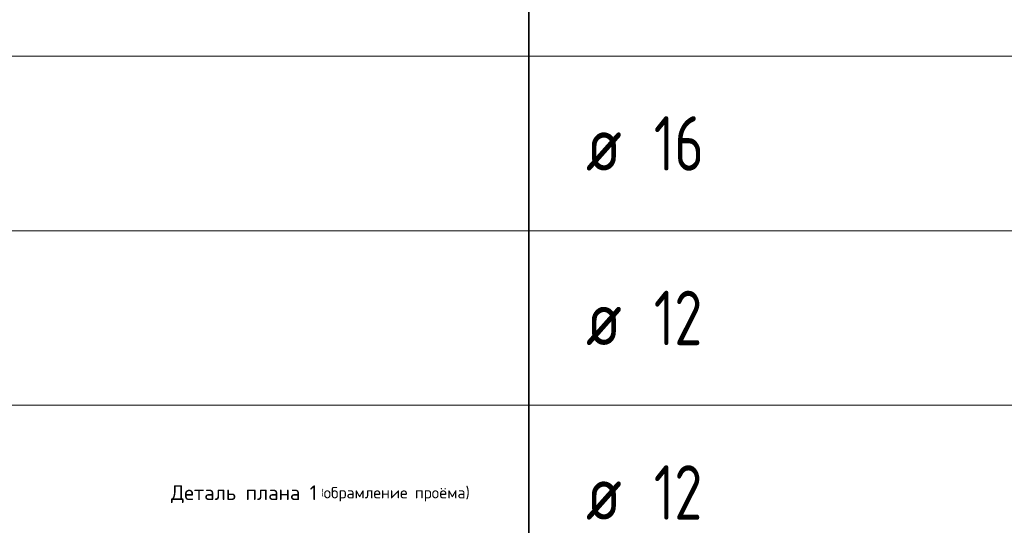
# Model space of a CAD drawing. Header units: metres. Extents: x -38 to 107, y -15 to 21.
# Tile 125 of 133: x 73.09 to 77.6, y 8.72 to 11.04. Entities that reach past the tile are written whole.
import ezdxf

# ---------------------------------------------------------------- set-up
doc = ezdxf.new("R2010")
doc.units = ezdxf.units.M
doc.layers.add('XR$3$Текст_ общее_1', color=7, linetype='Continuous', lineweight=13)
doc.layers.add('XR$5$Текст_ общее_1', color=7, linetype='Continuous', lineweight=13)
doc.styles.add('ISOCPEUR', font='txt')

msp = doc.modelspace()

# ---------------------------------------------------------------- linework, layer by layer
at = {"color": 7, "linetype": 'Continuous', "lineweight": 35, "transparency": 33554687}
for p, q in [((75.4198, 11.6717), (75.4198, 10.8717)), ((75.4198, 10.8717), (75.4198, 10.0717)), ((75.4198, 10.0717), (75.4198, 9.2717)), ((75.4198, 9.2717), (75.4198, 8.4717))]:
    msp.add_line(p, q, dxfattribs=at)
at = {"color": 7, "linetype": 'Continuous', "lineweight": 13, "transparency": 33554687}
for p, q in [((86.4198, 10.8717), (67.9198, 10.8717)), ((86.4198, 10.0717), (67.9198, 10.0717)), ((86.4198, 9.2717), (67.9198, 9.2717))]:
    msp.add_line(p, q, dxfattribs=at)

# ---------------------------------------------------------------- texts
at = {"color": 7, "linetype": 'Continuous', "lineweight": 35, "transparency": 33554687, "char_height": 0.25, "attachment_point": 7, "style": 'ISOCPEUR'}
for s, insert, width in [('\\W0.75;16', (75.9925, 10.3467), 0.393567), ('\\W0.82;ø', (75.6817, 10.3467), 0.327205), ('\\W0.75;12', (75.9925, 9.5467), 0.393567), ('\\W0.82;ø', (75.6817, 9.5467), 0.327205), ('\\W0.75;12', (75.9925, 8.7467), 0.393567), ('\\W0.82;ø', (75.6817, 8.7467), 0.327205)]:
    msp.add_mtext(s, dxfattribs=dict(at, insert=insert, width=width))
at = {"layer": 'XR$3$Текст_ общее_1', "color": 7, "linetype": 'Continuous', "lineweight": 13, "transparency": 33554687, "insert": (74.4643, 8.8638), "char_height": 0.0675, "width": 1.405568, "attachment_point": 5, "style": 'ISOCPEUR'}
msp.add_mtext('\\A1;{\\fISOCPEUR|i0|b0;\\H0.067500;\\W1.000000;\\C7;Деталь плана 1\\H0.030000; (\\H0.052500;обрамление проёма)}\\P', dxfattribs=at)
at = {"layer": 'XR$5$Текст_ общее_1', "color": 7, "linetype": 'Continuous', "lineweight": 13, "transparency": 33554687, "insert": (74.4643, 8.8638), "char_height": 0.0675, "width": 1.405568, "attachment_point": 5, "style": 'ISOCPEUR'}
msp.add_mtext('\\A1;{\\fISOCPEUR|i0|b0;\\H0.067500;\\W1.000000;\\C7;Деталь плана 1\\H0.030000; (\\H0.052500;обрамление проёма)}\\P', dxfattribs=at)

doc.saveas('drawing.dxf')
